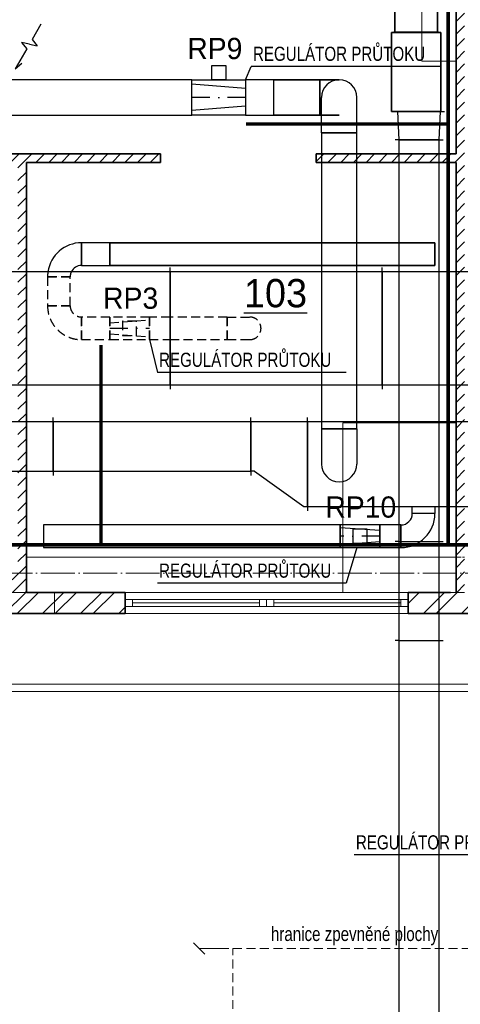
# Model space of a CAD drawing. Header units: millimetres. Extents: x -21108 to 360233, y 566 to 551167.
# Tile 32 of 38: x 177244 to 180361, y 268778 to 275740. Entities that reach past the tile are written whole.
import ezdxf
from ezdxf.enums import TextEntityAlignment as Align

# ---------------------------------------------------------------- set-up
doc = ezdxf.new("R2010")
doc.units = ezdxf.units.MM
doc.header["$LTSCALE"] = 10
for name, pattern in [('ACAD_ISO02W100', [15, 12, -3]), ('ACAD_ISO04W100', [30, 24, -3, 0, -3]), ('DASHDOT', [25.4, 12.7, -6.35, 0, -6.35]), ('DASHED', [19.05, 12.7, -6.35]), ('DASHED2', [9.525, 6.35, -3.175])]:
    doc.linetypes.add(name, pattern=pattern)
doc.layers.add('MaR', color=1, linetype='Continuous')
doc.layers.add('VZT - popis m', color=253, linetype='Continuous')
for name, color, linetype, lineweight in [('NS_tenka', 253, 'Continuous', 9), ('NS_tlusta', 253, 'Continuous', 15), ('NS_velmi_tlusta', 253, 'Continuous', 35), ('srafy', 253, 'Continuous', 9), ('tlusta', 253, 'Continuous', 15), ('VZT Odvod', 7, 'Continuous', 35), ('VZT Privod', 7, 'Continuous', 35), ('VZT Tenka', 7, 'Continuous', 15)]:
    doc.layers.add(name, color=color, linetype=linetype, lineweight=lineweight)
doc.layers.add('zarizovaci predmety', color=253, linetype='Continuous', lineweight=9, transparency=0.3)
doc.styles.add('laplan bold', font='txt', dxfattribs={"height": 2})
doc.styles.add('LC-TXTSTYLE-0-400-0-0-DIN-Schrift', font='MONOTXT')
doc.styles.get("Standard").update_dxf_attribs({"font": 'ic-simplex.shx', "width": 0.8})
pattern_1 = [(45, (296868.58, 241215.705), (-44.90128, 44.90128), [])]
pattern_2 = [(45, (295236.7, 242274.44), (-134.70384, 134.70384), []), (45, (295326.5, 242274.44), (-134.70384, 134.70384), [])]

# ---------------------------------------------------------------- blocks, each defined once
blk = doc.blocks.new('_OBLIQUE')
at = {"color": 0, "linetype": 'ByBlock'}
blk.add_line((-0.5, -0.5), (0.5, 0.5), dxfattribs=at)
blk = doc.blocks.new('A$C58849bc7')
at = {"layer": 'NS_tlusta'}
for p, q in [((0, 150), (1000, 150)), ((0, 100), (1000, 100)), ((50, 100), (50, 50)), ((50, 75), (950, 75)), ((950, 100), (950, 50)), ((0, 50), (1000, 50)), ((0, 0), (1000, 0))]:
    blk.add_line(p, q, dxfattribs=at)

msp = doc.modelspace()

# ---------------------------------------------------------------- hatches: boundary and pattern name
at = {"layer": 'NS_tenka', "transparency": 33554610}
h = msp.add_hatch(dxfattribs=at)
h.set_pattern_fill('ANSI31', color=8, scale=20)
h.set_pattern_definition(pattern_1)
h.paths.add_polyline_path([(177291.399, 271825.417), (177191.399, 271825.417), (177191.399, 271690.417), (177291.399, 271690.417)])
h.paths.add_polyline_path([(177291.399, 271825.417), (177291.399, 274730.417), (178241.399, 274730.417), (178241.399, 274790.417), (175891.399, 274790.417), (175891.399, 274730.417), (177231.399, 274730.417), (177231.399, 271825.417)])
at = {"layer": 'srafy', "transparency": 33554610}
h = msp.add_hatch(dxfattribs=at)
h.set_pattern_fill('ANSI31', color=8, scale=20)
h.set_pattern_definition(pattern_1)
h.paths.add_polyline_path([(180391.399, 271825.417), (180331.399, 271825.417), (180331.399, 271690.417), (180391.399, 271690.417)])
h.paths.add_polyline_path([(180331.399, 274790.417), (179341.399, 274790.417), (179341.399, 274730.417), (180331.399, 274730.417), (180331.399, 271825.417), (180391.399, 271825.417), (180391.399, 281825.417), (180331.399, 281825.417)])
h.paths.add_polyline_path([(180331.399, 282590.148), (180331.399, 281825.417), (180391.399, 281825.417), (180391.399, 282588.004)])
h = msp.add_hatch(dxfattribs=at)
h.set_pattern_fill('ANSI32', color=8, scale=20)
h.set_pattern_definition(pattern_2)
h.paths.add_polyline_path([(176741.399, 271690.417), (176741.399, 271540.417), (177991.399, 271540.417), (177991.399, 271690.417)])
h = msp.add_hatch(dxfattribs=at)
h.set_pattern_fill('ANSI32', color=8, scale=20)
h.set_pattern_definition(pattern_2)
h.paths.add_polyline_path([(179991.399, 271690.417), (179991.399, 271540.417), (182991.399, 271540.417), (182991.399, 271690.417)])

# ---------------------------------------------------------------- linework, layer by layer
at = {"color": 0, "linetype": 'ByBlock', "lineweight": -2}
for p, q in [((177394.066, 275707.09), (177331.766, 275599.183)), ((177257.248, 275577.915), (177294.647, 275534.892)), ((177313.207, 275567.038), (177257.248, 275577.915)), ((177313.207, 275567.038), (177369.165, 275556.16)), ((177331.766, 275599.183), (177369.165, 275556.16)), ((177294.647, 275534.892), (177212.047, 275391.825)), ((177212.047, 275391.825), (177260.006, 275432.173)), ((178462.489, 275315.417), (175862.489, 275315.417)), ((179042.489, 275315.417), (178842.489, 275315.417)), ((179042.489, 275065.417), (179042.489, 275315.417)), ((179379.369, 274940.417), (179379.369, 275190.417)), ((179629.369, 274940.417), (179629.369, 275190.417)), ((175862.489, 275065.417), (178462.489, 275065.417)), ((178842.489, 275065.417), (179042.489, 275065.417)), ((179379.369, 274940.417), (179629.369, 274940.417)), ((179379.369, 274940.417), (179379.369, 272847.551)), ((179629.369, 274940.417), (179379.369, 274940.417)), ((179629.369, 272847.551), (179629.369, 274940.417)), ((179929.369, 272050.375), (179929.369, 274890.417)), ((180209.369, 274890.417), (180209.369, 272050.375)), ((177881.492, 274162.551), (177681.492, 274162.551)), ((177681.492, 274162.551), (177681.492, 274002.551)), ((178308.846, 273957.551), (176808.846, 273957.551)), ((177681.492, 274002.551), (177881.492, 274002.551)), ((178308.846, 273957.551), (178308.846, 273987.551)), ((178308.846, 273957.551), (178308.846, 273987.551)), ((178308.846, 273157.551), (178308.846, 273957.551)), ((178308.846, 273957.551), (178308.846, 273157.551)), ((179808.846, 273957.551), (179808.846, 273987.551)), ((179808.846, 273957.551), (179808.846, 273987.551)), ((179808.846, 273157.551), (179808.846, 273957.551)), ((179808.846, 273957.551), (179808.846, 273157.551)), ((180508.846, 273957.551), (179808.846, 273957.551)), ((176808.846, 273157.551), (178308.846, 273157.551)), ((178308.846, 273157.551), (178308.846, 273127.551)), ((178308.846, 273157.551), (179808.846, 273157.551)), ((178308.846, 273157.551), (178308.846, 273127.551)), ((179808.846, 273157.551), (179808.846, 273127.551)), ((179808.846, 273157.551), (180508.846, 273157.551)), ((179808.846, 273157.551), (179808.846, 273127.551)), ((178880.565, 272897.551), (178880.565, 272927.551)), ((179280.565, 272897.551), (179280.565, 272927.551)), ((178880.565, 272897.551), (178880.565, 272897.551)), ((178880.565, 272897.551), (178880.565, 272547.551)), ((179280.565, 272897.551), (178880.565, 272897.551)), ((179280.565, 272897.551), (179280.565, 272897.551)), ((179280.565, 272297.551), (179280.565, 272897.551)), ((179379.369, 272847.551), (179379.369, 272597.551)), ((179629.369, 272847.551), (179379.369, 272847.551)), ((179379.369, 272847.551), (179629.369, 272847.551)), ((179629.369, 272847.551), (179629.369, 272597.551)), ((178905.565, 272547.551), (178880.565, 272547.551)), ((178880.565, 272547.551), (178880.565, 272517.551)), ((178880.565, 272547.551), (178880.565, 272547.551)), ((178905.565, 272547.551), (179255.565, 272297.551)), ((179255.565, 272297.551), (179280.565, 272297.551)), ((179280.565, 272297.551), (179280.565, 272297.551)), ((179280.565, 272297.551), (179280.565, 272267.551)), ((180021.781, 272297.551), (180181.781, 272297.551)), ((180021.781, 272247.551), (180021.781, 272297.551)), ((180181.781, 272297.551), (180181.781, 272247.551)), ((180181.781, 272247.551), (180021.781, 272247.551)), ((177411.781, 272167.551), (177411.781, 272007.551)), ((179511.781, 272167.551), (177411.781, 272167.551)), ((179941.781, 272167.551), (179791.781, 272167.551)), ((179941.781, 272007.551), (179941.781, 272167.551)), ((177411.781, 272007.551), (179511.781, 272007.551)), ((179791.781, 272007.551), (179941.781, 272007.551)), ((179929.369, 272050.375), (179899.369, 272050.375)), ((179929.369, 272050.375), (179899.369, 272050.375)), ((179929.369, 271350.375), (179929.369, 272050.375)), ((179929.369, 272050.375), (180209.369, 272050.375)), ((179929.369, 272050.375), (180209.369, 272050.375)), ((180209.369, 272050.375), (180209.369, 271350.375)), ((180209.369, 272050.375), (180239.369, 272050.375)), ((180209.369, 272050.375), (180239.369, 272050.375)), ((179929.369, 271350.375), (179899.369, 271350.375)), ((179929.369, 271350.375), (179899.369, 271350.375)), ((179929.369, 271350.375), (180209.369, 271350.375)), ((179929.369, 267790.375), (179929.369, 271350.375)), ((179929.369, 271350.375), (180209.369, 271350.375)), ((180209.369, 271350.375), (180239.369, 271350.375)), ((180209.369, 271350.375), (180209.369, 267790.375)), ((180209.369, 271350.375), (180239.369, 271350.375))]:
    msp.add_line(p, q, dxfattribs=at)
at = {"color": 1, "linetype": 'ByBlock', "lineweight": -2}
for p, q in [((178602.489, 275415.417), (178702.489, 275415.417)), ((178602.489, 275315.417), (178602.489, 275415.417)), ((178702.489, 275415.417), (178702.489, 275315.417)), ((178462.489, 275065.417), (178462.489, 275315.417)), ((178462.489, 275315.417), (178842.489, 275315.417)), ((178462.489, 275065.417), (178462.489, 275315.417)), ((178842.489, 275252.917), (178462.489, 275284.167)), ((178702.489, 275315.417), (178602.489, 275315.417)), ((178842.489, 275315.417), (178842.489, 275065.417)), ((178842.489, 275315.417), (178842.489, 275065.417)), ((178842.489, 275127.917), (178462.489, 275096.667)), ((178842.489, 275065.417), (178462.489, 275065.417)), ((179791.781, 272167.551), (179511.781, 272167.551)), ((179511.781, 272167.551), (179511.781, 272007.551)), ((179511.781, 272007.551), (179511.781, 272167.551)), ((179791.781, 272127.551), (179511.781, 272147.551)), ((179791.781, 272007.551), (179791.781, 272167.551)), ((179791.781, 272167.551), (179791.781, 272007.551)), ((179601.781, 272137.551), (179601.781, 272037.551)), ((179701.781, 272137.551), (179601.781, 272137.551)), ((179701.781, 272037.551), (179701.781, 272137.551)), ((179791.781, 272047.551), (179511.781, 272027.551)), ((179511.781, 272007.551), (179791.781, 272007.551)), ((179601.781, 272037.551), (179701.781, 272037.551))]:
    msp.add_line(p, q, dxfattribs=at)
at = {"color": 1, "linetype": 'DASHDOT', "lineweight": 25}
for p, q in [((178842.489, 275190.417), (178462.489, 275190.417)), ((177881.492, 273557.551), (178161.492, 273557.551)), ((179791.781, 272087.551), (179511.781, 272087.551))]:
    msp.add_line(p, q, dxfattribs=at)
at = {"color": 7, "linetype": 'ByBlock', "lineweight": -2}
for p, q in [((179919.369, 275090.417), (179889.369, 275090.417)), ((179929.369, 274890.417), (179919.369, 275090.417)), ((180219.369, 275090.417), (179919.369, 275090.417)), ((180219.369, 275090.417), (180209.369, 274890.417)), ((180219.369, 275090.417), (180249.369, 275090.417)), ((179929.369, 274890.417), (179899.369, 274890.417)), ((179929.369, 274890.417), (179899.369, 274890.417)), ((179929.369, 274890.417), (180209.369, 274890.417)), ((180209.369, 274890.417), (179929.369, 274890.417)), ((180209.369, 274890.417), (180239.369, 274890.417)), ((180209.369, 274890.417), (180239.369, 274890.417)), ((177881.492, 274002.551), (177881.492, 274162.551)), ((179808.846, 273957.551), (178308.846, 273957.551))]:
    msp.add_line(p, q, dxfattribs=at)
at = {"color": 0, "lineweight": -2}
for p, q in [((177681.492, 274002.551), (177681.492, 274162.551)), ((177681.492, 274162.551), (177681.492, 274162.551)), ((177681.492, 274002.551), (177681.492, 274002.551)), ((180181.781, 272247.551), (180021.781, 272247.551)), ((180021.781, 272247.551), (180021.781, 272247.551)), ((180181.781, 272247.551), (180181.781, 272247.551)), ((179941.781, 272167.551), (179941.781, 272007.551)), ((179941.781, 272167.551), (179941.781, 272167.551)), ((179941.781, 272007.551), (179941.781, 272007.551))]:
    msp.add_line(p, q, dxfattribs=at)
at = {"color": 2, "linetype": 'DASHDOT', "lineweight": 25}
for p, q in [((177681.492, 274082.551), (177681.492, 274082.551)), ((180101.781, 272247.551), (180101.781, 272247.551)), ((179941.781, 272087.551), (179941.781, 272087.551))]:
    msp.add_line(p, q, dxfattribs=at)
at = {"linetype": 'DASHED', "lineweight": -2, "ltscale": 0.5}
for p, q in [((177441.492, 273922.551), (177441.492, 273717.551)), ((177601.492, 273922.551), (177441.492, 273922.551)), ((177441.492, 273922.551), (177601.492, 273922.551)), ((177441.492, 273922.551), (177441.492, 273922.551)), ((177601.492, 273717.551), (177601.492, 273922.551)), ((177601.492, 273922.551), (177601.492, 273922.551)), ((177601.492, 273717.551), (177441.492, 273717.551)), ((177441.492, 273717.551), (177441.492, 273717.551)), ((177441.492, 273717.551), (177601.492, 273717.551)), ((177601.492, 273717.551), (177601.492, 273717.551)), ((177681.492, 273637.551), (177681.492, 273477.551)), ((177881.492, 273637.551), (177681.492, 273637.551)), ((177681.492, 273477.551), (177681.492, 273637.551)), ((177681.492, 273637.551), (177681.492, 273637.551)), ((178308.846, 273637.551), (178161.492, 273637.551)), ((178711.492, 273637.551), (178308.846, 273637.551)), ((178711.492, 273477.551), (178711.492, 273637.551)), ((178711.492, 273637.551), (178871.492, 273637.551)), ((178711.492, 273637.551), (178711.492, 273477.551)), ((177681.492, 273477.551), (177881.492, 273477.551)), ((177681.492, 273477.551), (177681.492, 273477.551)), ((178161.492, 273477.551), (178308.846, 273477.551)), ((178308.846, 273477.551), (178711.492, 273477.551)), ((178711.492, 273477.551), (178871.492, 273477.551))]:
    msp.add_line(p, q, dxfattribs=at)
at = {"linetype": 'DASHDOT', "lineweight": 25}
for p, q in [((177521.492, 273922.551), (177521.492, 273922.551)), ((177521.492, 273717.551), (177521.492, 273717.551)), ((177681.492, 273557.551), (177681.492, 273557.551))]:
    msp.add_line(p, q, dxfattribs=at)
at = {"color": 1, "linetype": 'DASHED', "lineweight": -2, "ltscale": 0.5}
for p, q in [((178161.492, 273637.551), (177881.492, 273637.551)), ((177881.492, 273637.551), (177881.492, 273477.551)), ((177881.492, 273477.551), (177881.492, 273637.551)), ((177881.492, 273597.551), (178161.492, 273617.551)), ((177971.492, 273607.551), (177971.492, 273507.551)), ((178071.492, 273607.551), (177971.492, 273607.551)), ((178071.492, 273507.551), (178071.492, 273607.551)), ((178161.492, 273637.551), (178161.492, 273477.551)), ((178161.492, 273477.551), (178161.492, 273637.551)), ((177881.492, 273517.551), (178161.492, 273497.551)), ((177881.492, 273477.551), (178161.492, 273477.551)), ((177971.492, 273507.551), (178071.492, 273507.551))]:
    msp.add_line(p, q, dxfattribs=at)
at = {"color": 0, "linetype": 'ByBlock'}
for p, q in [((177480.565, 272897.551), (177480.565, 272927.551)), ((177480.565, 272897.551), (177480.565, 272927.551)), ((178880.565, 272897.551), (178880.565, 272927.551)), ((179280.565, 272897.551), (179280.565, 272927.551)), ((177480.565, 272897.551), (176780.565, 272897.551)), ((177480.565, 272897.551), (177480.565, 272547.551)), ((178880.565, 272897.551), (177480.565, 272897.551)), ((177480.565, 272547.551), (177480.565, 272897.551)), ((178880.565, 272547.551), (178880.565, 272897.551)), ((179280.565, 272897.551), (179280.565, 272297.551)), ((180780.565, 272897.551), (179280.565, 272897.551)), ((176780.565, 272547.551), (177480.565, 272547.551)), ((177480.565, 272547.551), (178880.565, 272547.551)), ((177480.565, 272547.551), (177480.565, 272517.551)), ((177480.565, 272547.551), (177480.565, 272517.551)), ((178880.565, 272547.551), (178880.565, 272517.551)), ((179280.565, 272297.551), (180780.565, 272297.551)), ((179280.565, 272297.551), (179280.565, 272267.551))]:
    msp.add_line(p, q, dxfattribs=at)
at = {"color": 0, "linetype": 'ByBlock', "lineweight": -2}
for centre, start, end in [((179504.369, 275190.417), 0, 180), ((179504.369, 272597.551), 180, 0)]:
    msp.add_arc(centre, 125, start, end, dxfattribs=at)
at = {"color": 0, "lineweight": -2}
for centre, radius, start, end in [((177681.492, 273922.551), 240, 90, 171.6144614), ((177681.492, 273922.551), 80, 90, 154.0555202), ((179941.781, 272247.551), 80, 270, 0), ((179941.781, 272247.551), 240, 270, 0)]:
    msp.add_arc(centre, radius, start, end, dxfattribs=at)
at = {"linetype": 'DASHED', "lineweight": -2, "ltscale": 0.5}
for centre, radius, start, end in [((177681.492, 273922.551), 240, 171.6144614, 180), ((177681.492, 273922.551), 80, 154.0555202, 180), ((177681.492, 273717.551), 240, 180, 270), ((177681.492, 273717.551), 80, 180, 270), ((178871.492, 273557.551), 80, 270, 90)]:
    msp.add_arc(centre, radius, start, end, dxfattribs=at)
at = {"layer": 'MaR'}
for p, q in [((178842.489, 275315.417), (178882.17, 275409.637)), ((180217.58, 275409.637), (178882.17, 275409.637)), ((178161.492, 273477.551), (178218.125, 273246.091)), ((179553.536, 273246.091), (178218.125, 273246.091)), ((179629.873, 272007.551), (179553.536, 271755.06)), ((179553.536, 271755.06), (178218.125, 271755.06)), ((180945.948, 269833.857), (179610.538, 269833.857))]:
    msp.add_line(p, q, dxfattribs=at)
at = {"layer": 'MaR', "const_width": 25}
for points in [[(180275.688, 281133.439), (180275.688, 272027.288)], [(178844.21, 275002.337), (180275.688, 275002.337)], [(177819.886, 273440.577), (177819.886, 272027.288)], [(168602.692, 272027.288), (183827.378, 272027.288)]]:
    msp.add_lwpolyline(points, dxfattribs=at)
at = {"layer": 'NS_tenka', "color": 8}
for p, q in [((177491.399, 271690.417), (177491.399, 271540.417)), ((169491.399, 271040.417), (187042.453, 271040.417)), ((169491.399, 270990.417), (187069.71, 270990.417))]:
    msp.add_line(p, q, dxfattribs=at)
at = {"layer": 'NS_tlusta', "color": 8}
for p, q in [((177291.399, 271940.417), (180331.399, 271940.417)), ((177191.399, 271690.417), (177291.399, 271690.417)), ((180291.399, 271690.417), (180391.399, 271690.417)), ((178991.399, 271590.417), (178991.399, 271640.417))]:
    msp.add_line(p, q, dxfattribs=at)
at = {"layer": 'NS_tlusta', "color": 8, "linetype": 'ACAD_ISO02W100', "ltscale": 0.3}
msp.add_line((180331.399, 271940.417), (180391.399, 271940.417), dxfattribs=at)
at = {"layer": 'NS_velmi_tlusta', "color": 8}
for p, q in [((178241.399, 274730.417), (178241.399, 274790.417)), ((179341.399, 274730.417), (179341.399, 274790.417)), ((179341.399, 274790.417), (180331.399, 274790.417)), ((177291.399, 271690.417), (177991.399, 271690.417)), ((177991.399, 271690.417), (177991.399, 271540.417)), ((179991.399, 271690.417), (179991.399, 271540.417)), ((179991.399, 271690.417), (180291.399, 271690.417)), ((176741.399, 271540.417), (177991.399, 271540.417)), ((179991.399, 271540.417), (182991.399, 271540.417))]:
    msp.add_line(p, q, dxfattribs=at)
for points in [[(180331.399, 282591.577), (180331.399, 274790.417)], [(175891.399, 274790.417), (178241.399, 274790.417)], [(177291.399, 274730.417), (177291.399, 271690.417)], [(177291.399, 274730.417), (178241.399, 274730.417)], [(179341.399, 274730.417), (180331.399, 274730.417)], [(180331.399, 274730.417), (180331.399, 271690.417)]]:
    msp.add_lwpolyline(points, dxfattribs=at)
at = {"layer": 'tlusta', "color": 8, "linetype": 'ACAD_ISO04W100'}
msp.add_line((168991.399, 271825.417), (191222.982, 271825.417), dxfattribs=at)
at = {"layer": 'VZT Odvod', "color": 7, "linetype": 'Continuous'}
for p, q in [((179898.165, 275652.417), (179898.165, 275848.417)), ((180201.165, 275652.417), (180201.165, 275848.417)), ((179892.165, 275650.417), (179892.165, 275652.417)), ((179892.165, 275652.417), (180207.165, 275652.417)), ((179892.165, 275650.417), (180207.165, 275650.417)), ((180207.165, 275650.417), (180207.165, 275652.417))]:
    msp.add_line(p, q, dxfattribs=at)
at = {"layer": 'VZT Odvod', "color": 7}
for p, q in [((180224.665, 275650.417), (179874.665, 275650.417)), ((179874.665, 275650.417), (179874.665, 275090.417)), ((180224.665, 275090.417), (180224.665, 275650.417)), ((179504.369, 275315.417), (179042.489, 275315.417)), ((179367.248, 275315.417), (179367.248, 275065.417)), ((179874.665, 275090.417), (180224.665, 275090.417)), ((179504.369, 275065.417), (179042.489, 275065.417))]:
    msp.add_line(p, q, dxfattribs=at)
at = {"layer": 'VZT Privod', "color": 7}
for p, q in [((180181.492, 274162.551), (177881.492, 274162.551)), ((177881.492, 274162.551), (177881.492, 274002.551)), ((180181.492, 274002.551), (180181.492, 274162.551)), ((177881.492, 274002.551), (180181.492, 274002.551))]:
    msp.add_line(p, q, dxfattribs=at)
at = {"layer": 'VZT Tenka'}
msp.add_line((178723.299, 269172.551), (178514.39, 269172.551), dxfattribs=at)
at = {"layer": 'VZT Tenka', "linetype": 'DASHED2'}
for p, q in [((178753.299, 269172.551), (185153.299, 269172.551)), ((178753.299, 262172.551), (178753.299, 269172.551))]:
    msp.add_line(p, q, dxfattribs=at)
at = {"layer": 'zarizovaci predmety', "color": 8}
for points in [[(180088.945, 276491.288), (180331.399, 276491.288), (180331.399, 275445.797), (180088.945, 275445.797)], [(179531.399, 272890.417), (179531.399, 271690.417), (180331.399, 271690.417), (180331.399, 272890.417)]]:
    msp.add_lwpolyline(points, close=True, dxfattribs=at)

# ---------------------------------------------------------------- block references
at = {"layer": 'NS_tlusta', "color": 8}
for p in [(177991.399, 271540.417), (178991.399, 271540.417)]:
    msp.add_blockref('A$C58849bc7', p, dxfattribs=at)
at = {"layer": 'VZT Tenka', "xscale": 80, "yscale": 80, "zscale": 80, "rotation": 90}
msp.add_blockref('_OBLIQUE', (178514.39, 269172.551), dxfattribs=at)

# ---------------------------------------------------------------- texts
at = {"layer": 'MaR'}
for s, p in [('RP9', (178429.63, 275461.19)), ('RP3', (177833.98, 273695.773)), ('RP10', (179406.445, 272218.922))]:
    msp.add_text(s, height=150, dxfattribs=at).set_placement(p)
at = {"layer": 'MaR', "width": 0.8}
for p in [(178894.468, 275448.741), (178230.424, 273285.195), (178230.424, 271794.163), (179622.836, 269872.961)]:
    msp.add_text('REGULÁTOR PRŮTOKU', height=100, dxfattribs=at).set_placement(p)
at = {"layer": 'VZT - popis m', "linetype": 'Continuous', "style": 'laplan bold'}
msp.add_text('%%U103', height=200, dxfattribs=at).set_placement((178830.909, 273706.138))
at = {"layer": 'VZT Odvod', "color": 7, "linetype": 'Continuous', "style": 'LC-TXTSTYLE-0-400-0-0-DIN-Schrift', "width": 0.8}
msp.add_text('11303040', height=2.5, rotation=90, dxfattribs=at).set_placement((180199.665, 275653.217))
at = {"layer": 'VZT Tenka', "linetype": 'DASHED2', "width": 0.8}
msp.add_text('hranice zpevněné plochy', height=100, dxfattribs=at).set_placement((179613.225, 269225.416), align=Align.CENTER)

doc.saveas('drawing.dxf')
